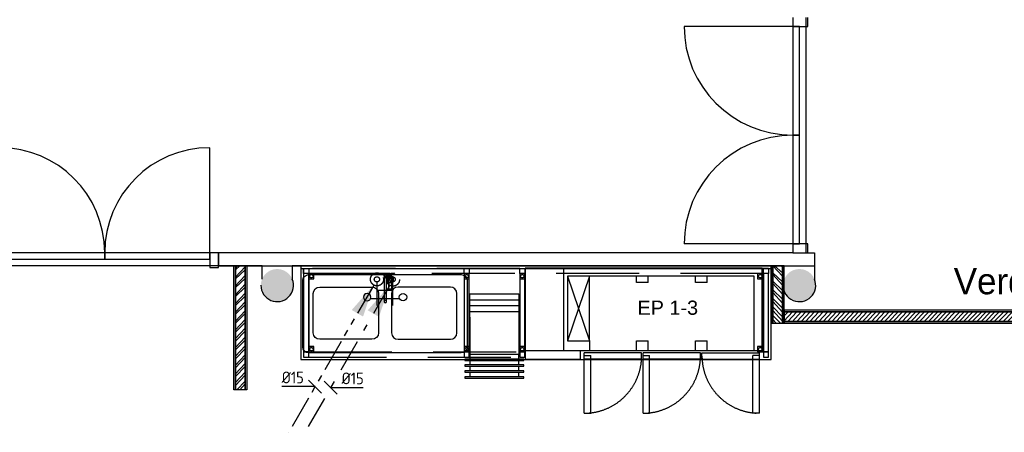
# Model space of a CAD drawing. Header units: millimetres. Extents: x -110 to 230337154, y -20 to 1103899040.
# Tile 32 of 58: x 115171704 to 115179245, y 551942277 to 551945436. Entities that reach past the tile are written whole.
import ezdxf
from ezdxf.enums import TextEntityAlignment as Align

# ---------------------------------------------------------------- set-up
doc = ezdxf.new("R2010")
doc.units = ezdxf.units.MM
doc.header["$LTSCALE"] = 50
for name, pattern in [('2322109', [10, 5, -2, 1, -2]), ('2322109_a', [10, 5, -2, 1, -2]), ('2322110', [10, 5, -1, 1, -1, 1, -1]), ('2322110_a', [10, 5, -1, 1, -1, 1, -1]), ('DASHED', [19.049999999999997, 12.7, -6.35])]:
    doc.linetypes.add(name, pattern=pattern)
doc.layers.get('0').update_dxf_attribs({"lineweight": 5})
for name, color, linetype in [('2D APPARATUUR', 7, 'Continuous'), ('2D APPARATUUR ONDERBOUW', 40, 'DASHED'), ('ONDERLEGER NIEUWE WANDEN', 7, 'Continuous'), ('ONDERLEGGER BOUWKUNDIG', 7, 'Continuous'), ('ONDERLEGGER Text', 7, 'Continuous'), ('WL531---', 5, '2322109'), ('WL532---', 1, '2322110'), ('WM531---', 1, 'Continuous')]:
    doc.layers.add(name, color=color, linetype=linetype)
doc.styles.add('DVD_VBC_Arial', font='arial.ttf')
doc.styles.add('HTC', font='GOTHIC.TTF', dxfattribs={"height": 150})
doc.styles.add('STABICAD-018', font='ISOCP.SHX', dxfattribs={"height": 90})
doc.styles.get("Standard").update_dxf_attribs({"font": 'arial.ttf'})

# ---------------------------------------------------------------- blocks, each defined once
blk = doc.blocks.new('*U38')
at = {"layer": 'ONDERLEGER NIEUWE WANDEN', "lineweight": 5, "true_color": 0x991b1e}
h = blk.add_hatch(dxfattribs=at)
h.set_pattern_fill('ANSI32', color=244, scale=5, style=0)
h.set_pattern_definition([(45, (-49.99999999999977, -350), (-33.67596045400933, 33.67596045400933), []), (45, (-27.54934999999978, -350), (-33.67596045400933, 33.67596045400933), [])])
h.paths.add_polyline_path([(-7.105427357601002e-15, -87.5), (950, -87.5), (950, -12.5), (0, -12.5)])
at = {"layer": 'ONDERLEGER NIEUWE WANDEN'}
for points in [[(0, -12.5), (950, -12.5), (950, 0), (0, 0)], [(-7.105427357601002e-15, -87.5), (950, -87.5), (950, -12.5), (0, -12.5)], [(0, -100), (950, -100), (950, -87.5), (0, -87.5)]]:
    blk.add_lwpolyline(points, close=True, dxfattribs=at)
blk = doc.blocks.new('*U47')
at = {"layer": 'ONDERLEGER NIEUWE WANDEN', "lineweight": 5, "true_color": 0x991b1e}
h = blk.add_hatch(dxfattribs=at)
h.set_pattern_fill('ANSI32', color=244, scale=5, style=0)
h.set_pattern_definition([(45, (-560.0000000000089, -350), (-33.67596045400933, 33.67596045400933), []), (45, (-537.5493500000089, -350), (-33.67596045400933, 33.67596045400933), [])])
h.paths.add_polyline_path([(-7.105427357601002e-15, -87.5), (439.9999999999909, -87.5), (439.9999999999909, -12.5), (0, -12.5)])
at = {"layer": 'ONDERLEGER NIEUWE WANDEN'}
for points in [[(0, -12.5), (439.9999999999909, -12.5), (439.9999999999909, 0), (0, 0)], [(-7.105427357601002e-15, -87.5), (439.9999999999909, -87.5), (439.9999999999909, -12.5), (0, -12.5)], [(0, -100), (439.9999999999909, -100), (439.9999999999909, -87.5), (0, -87.5)]]:
    blk.add_lwpolyline(points, close=True, dxfattribs=at)
blk = doc.blocks.new('*U48')
at = {"layer": 'ONDERLEGER NIEUWE WANDEN', "lineweight": 5, "true_color": 0x991b1e}
h = blk.add_hatch(dxfattribs=at)
h.set_pattern_fill('ANSI32', color=244, scale=5, style=0)
h.set_pattern_definition([(45, (2895.831352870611, -350), (-33.67596045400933, 33.67596045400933), []), (45, (2918.282002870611, -350), (-33.67596045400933, 33.67596045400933), [])])
h.paths.add_polyline_path([(-7.105427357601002e-15, -87.5), (3895.831352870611, -87.5), (3895.831352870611, -12.5), (0, -12.5)])
at = {"layer": 'ONDERLEGER NIEUWE WANDEN'}
for points in [[(0, -12.5), (3895.831352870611, -12.5), (3895.831352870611, 0), (0, 0)], [(-7.105427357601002e-15, -87.5), (3895.831352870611, -87.5), (3895.831352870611, -12.5), (0, -12.5)], [(0, -100), (3895.831352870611, -100), (3895.831352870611, -87.5), (0, -87.5)]]:
    blk.add_lwpolyline(points, close=True, dxfattribs=at)
blk = doc.blocks.new('FOSTER KWB EP 1-3')
at = {"layer": '2D APPARATUUR ONDERBOUW', "ltscale": 40}
for p, q in [((1816, 0), (0, 0)), ((0, 0), (0, -630)), ((296, 0), (296, -630)), ((1816, -630), (1816, 0)), ((1756, -60), (326, -60)), ((326, -60), (326, -556)), ((493, -60), (326, -556)), ((326, -60), (493, -556)), ((493, -556), (493, -60)), ((854, -110), (854, -60)), ((944, -110), (944, -60)), ((1305, -110), (1305, -60)), ((1395, -110), (1395, -60)), ((1756, -630), (1756, -60)), ((944, -110), (854, -110)), ((1395, -110), (1305, -110)), ((326, -556), (493, -556)), ((493, -556), (493, -630)), ((854, -556), (944, -556)), ((854, -630), (854, -556)), ((944, -630), (944, -556)), ((1305, -556), (1395, -556)), ((1305, -630), (1305, -556)), ((1395, -630), (1395, -556)), ((0, -630), (1816, -630)), ((0, -630), (0, -697)), ((423.5, -630), (423.5, -697)), ((893.5, -647), (453.5, -647)), ((453.5, -697), (453.5, -647)), ((453.5, -1109), (453.5, -669)), ((453.5, -669), (503.5, -669)), ((503.5, -1109), (503.5, -669)), ((893.5, -697), (893.5, -647)), ((1344.5, -647), (904.5, -647)), ((904.5, -697), (904.5, -647)), ((904.5, -1109), (904.5, -669)), ((904.5, -669), (954.5, -669)), ((954.5, -1109), (954.5, -669)), ((1344.5, -697), (1344.5, -647)), ((1355.5, -647), (1795.5, -647)), ((1355.5, -697), (1355.5, -647)), ((1745.5, -1109), (1745.5, -669)), ((1795.5, -669), (1745.5, -669)), ((1795.5, -697), (1795.5, -647)), ((1795.5, -1109), (1795.5, -669)), ((0, -697), (423.5, -697)), ((893.5, -697), (453.5, -697)), ((1344.5, -697), (904.5, -697)), ((1355.5, -697), (1795.5, -697)), ((453.5, -1109), (503.5, -1109)), ((904.5, -1109), (954.5, -1109)), ((1795.5, -1109), (1745.5, -1109))]:
    blk.add_line(p, q, dxfattribs=at)
for centre, start, end in [((453.5059568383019, -669.7104624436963), 273.2564192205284, 359.7018603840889), ((904.5059568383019, -669.7104624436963), 273.2564192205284, 359.7018603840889), ((1795.494043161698, -669.7104624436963), 180.2981396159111, 266.7435807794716)]:
    blk.add_arc(centre, 440, start, end, dxfattribs=at)
blk.add_text('EP 1-3 ', height=108.7232938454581, dxfattribs=at).set_placement((861.4099698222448, -356.225316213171), (1367.944824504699, -356.225316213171), align=Align.ALIGNED)
blk = doc.blocks.new('*U95')
at = {"layer": '2D APPARATUUR ONDERBOUW'}
for p, q in [((37.50000000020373, 209.9999999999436), (37.50000000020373, 174.999999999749)), ((37.50000000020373, 164.9999999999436), (37.50000000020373, 129.999999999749)), ((412.5000000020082, 174.999999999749), (412.5000000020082, 209.9999999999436)), ((412.5000000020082, 129.999999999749), (412.5000000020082, 164.9999999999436)), ((37.50000000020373, 119.9999999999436), (37.50000000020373, 84.99999999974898)), ((412.5000000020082, 84.99999999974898), (412.5000000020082, 119.9999999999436)), ((37.50000000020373, -245.0000000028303), (37.50000000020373, 39.20508211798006)), ((412.5000000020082, -245.0000000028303), (412.5000000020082, 39.20508211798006))]:
    blk.add_line(p, q, dxfattribs=at)
for points in [[(0, 220), (0, 209.9999999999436), (37.50000000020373, 209.9999999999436), (412.5000000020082, 209.9999999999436), (450.0000000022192, 209.9999999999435), (450.0000000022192, 220)], [(0, 175), (0, 164.9999999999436), (37.50000000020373, 164.9999999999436), (412.5000000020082, 164.9999999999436), (450.0000000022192, 164.9999999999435), (450.0000000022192, 175)], [(0, 130), (0, 119.9999999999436), (37.50000000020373, 119.9999999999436), (412.5000000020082, 119.9999999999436), (450.0000000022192, 119.9999999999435), (450.0000000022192, 130)], [(0, 85), (0, 74.99999999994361), (37.50000000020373, 74.99999999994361), (412.5000000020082, 74.99999999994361), (450.0000000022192, 74.9999999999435), (450.0000000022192, 85)]]:
    blk.add_lwpolyline(points, close=True, dxfattribs=at)
at = {"layer": '2D APPARATUUR ONDERBOUW', "flags": 128}
for points in [[(37.50000000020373, 74.20508211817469), (37.50000000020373, 39.20508211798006), (412.5000000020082, 39.20508211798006), (412.5000000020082, 74.20508211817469)], [(412.5000000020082, -245.0000000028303), (412.5000000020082, -290.0000000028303), (37.50000000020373, -290.0000000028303), (37.50000000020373, -245.0000000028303)], [(412.5000000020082, -290.0000000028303), (412.5000000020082, -335.0000000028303), (37.50000000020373, -335.0000000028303), (37.50000000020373, -290.0000000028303)], [(412.5000000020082, -335.0000000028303), (412.5000000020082, -380.0000000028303), (37.50000000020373, -380.0000000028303), (37.50000000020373, -335.0000000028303)], [(412.5000000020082, -380.0000000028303), (412.5000000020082, -425.0000000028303), (37.50000000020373, -425.0000000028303), (37.50000000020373, -380.0000000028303)]]:
    blk.add_lwpolyline(points, dxfattribs=at)
blk = doc.blocks.new('SPB 54')
at = {"layer": '2D APPARATUUR'}
for p, q in [((200, 399.9999999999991), (-200, 399.9999999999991)), ((200, 399.9999999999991), (-200, 399.9999999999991)), ((-250, 349.9999999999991), (-250, 50)), ((250, 50), (250, 349.9999999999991)), ((250, 50), (250, 349.9999999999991)), ((-200, 0), (200, 0)), ((-200, 0), (200, 0))]:
    blk.add_line(p, q, dxfattribs=at)
blk.add_circle((-162.632906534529, 323.3518802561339), 28.39576597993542, dxfattribs=at)
for centre, start, end in [((-200, 349.9999999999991), 90, 180), ((200, 349.9999999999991), 0, 90), ((200, 349.9999999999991), 0, 90), ((-200, 50), 180, 270), ((200, 50), 270, 0), ((200, 50), 270, 0)]:
    blk.add_arc(centre, 50, start, end, dxfattribs=at)
blk = doc.blocks.new('Kraan Grohe Eurosmart 2D')
at = {"layer": '2D APPARATUUR'}
for p, q in [((-46.5, 32.14027596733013), (-46.5, 32.31279690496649)), ((-44.63552832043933, 21.77101289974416), (-25.38568033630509, 5.618472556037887)), ((-25.38568033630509, 5.618472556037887), (-44.63552832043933, 21.77101289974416)), ((-11.008409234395, 23.5545096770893), (-29.86341202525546, 39.37573556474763)), ((-29.86341202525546, 39.37573556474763), (-11.008409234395, 23.5545096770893)), ((-28.5, 32.31279690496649), (-28.5, 32.14027596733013)), ((-25.38568033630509, 5.618472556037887), (-25.38568033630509, 5.618472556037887)), ((-11.008409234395, 23.5545096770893), (-11.008409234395, 23.5545096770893)), ((13.27442353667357, -71.44195487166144), (13.27442353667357, 0)), ((-13.08974020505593, -2.206585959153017), (-13.08974020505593, -71.44195487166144)), ((-13.08974020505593, -17.20951713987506), (-13.08974020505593, -72.78170083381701)), ((-13.08974020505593, -72.78170083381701), (-13.08974020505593, -71.44195487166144)), ((-13.08974020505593, -71.44195487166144), (13.27442353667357, -71.44195487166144)), ((-13.08974020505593, -72.78170083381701), (13.27442353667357, -72.78170083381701)), ((-13.08974020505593, -73.07965132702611), (13.27442353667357, -73.07965132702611)), ((13.27442353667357, -72.78170083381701), (13.27442353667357, -17.06746784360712)), ((13.27442353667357, -71.44195487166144), (13.27442353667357, -72.78170083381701))]:
    blk.add_line(p, q, dxfattribs=at)
at = {"layer": '2D APPARATUUR', "flags": 128}
for points in [[(-46.5, 32.31279690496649), (-45.33539619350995, 36.7407271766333), (-42.14298522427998, 40.02270534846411), (-37.74896575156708, 41.30935269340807), (-33.29051373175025, 40.26768379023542), (-29.92148031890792, 37.16728343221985), (-28.51377421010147, 32.81053785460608), (-28.5, 32.31279690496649)], [(-28.5, 32.31279690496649), (-29.66460380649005, 27.88486663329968), (-32.85701477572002, 24.60288846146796), (-37.25103424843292, 23.316241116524), (-41.70948626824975, 24.35791001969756), (-45.07851968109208, 27.45831037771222), (-46.48622578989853, 31.8150559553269), (-46.5, 32.31279690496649)], [(-46.5, 32.31279690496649), (-46.5, 31.12450602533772), (-46.5, 27.58755502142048), (-46.5, 21.78505271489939), (-46.5, 13.85334228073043), (-46.5, 3.978797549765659), (-46.5, -7.606556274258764), (-46.5, -20.63049458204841), (-46.5, -34.78698990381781), (-46.5, -49.74340273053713), (-46.5, -65.14829764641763), (-46.5, -80.63970111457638), (-46.5, -95.8536068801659), (-46.5, -110.4325291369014), (-46.5, -124.0339024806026), (-46.5, -136.3381312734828), (-46.5, -147.0560992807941), (-46.5, -155.9359631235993), (-46.5, -162.7690699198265), (-46.5, -167.3948600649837), (-46.5, -169.7046399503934), (-46.5, -169.9451092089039)], [(-28.5, -169.9451092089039), (-28.5, -168.3963160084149), (-28.5, -164.5079810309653), (-28.5, -158.371469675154), (-28.5, -150.130973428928), (-28.5, -139.9801217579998), (-28.5, -128.1574323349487), (-28.5, -114.9407065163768), (-28.5, -100.6405017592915), (-28.5, -85.59283435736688), (-28.5, -70.15128396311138), (-28.5, -54.67868541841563), (-28.5, -39.53860311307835), (-28.5, -25.08678820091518), (-28.5, -11.66281940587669), (-28.5, 0.4178761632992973), (-28.5, 10.87143470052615), (-28.5, 19.45222573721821), (-28.5, 25.95862379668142), (-28.5, 30.23774604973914), (-28.5, 32.18904464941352), (-28.5, 32.31279690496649)], [(0, -24.5), (-7.514973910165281, -23.31898726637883), (-14.30543517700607, -19.88980956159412), (-19.71672084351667, -14.54307117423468), (-23.2271331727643, -7.794246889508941), (-24.498236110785, -0.293985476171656), (-23.40748363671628, 7.234618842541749), (-20.06003432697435, 14.06573932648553), (-14.77861310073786, 19.54079309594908), (-8.072397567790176, 23.13193458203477), (-0.5879286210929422, 24.4929446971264), (0, 24.5)], [(0, 22.108254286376), (-7.126156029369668, 20.92827770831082), (-13.49162809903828, 17.51430497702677), (-18.41693171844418, 12.23076177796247), (-21.37631367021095, 5.641641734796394), (-22.05387371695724, -1.549697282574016), (-20.37728548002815, -8.57561333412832), (-16.52551694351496, -14.68612261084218), (-10.90972645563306, -19.22895671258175), (-4.129373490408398, -21.71918926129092), (0, -22.108254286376)], [(0, 24.5), (7.514973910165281, 23.31898726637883), (14.30543517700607, 19.88980956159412), (19.71672084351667, 14.54307117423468), (23.2271331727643, 7.79424688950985), (24.498236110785, 0.293985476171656), (23.40748363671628, -7.234618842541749), (20.06003432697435, -14.06573932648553), (14.77861310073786, -19.54079309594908), (8.072397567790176, -23.13193458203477), (0.5879286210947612, -24.4929446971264), (0, -24.5)], [(0, -22.108254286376), (7.126156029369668, -20.92827770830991), (13.49162809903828, -17.51430497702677), (18.41693171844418, -12.23076177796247), (21.37631367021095, -5.641641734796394), (22.05387371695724, 1.549697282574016), (20.37728548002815, 8.57561333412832), (16.52551694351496, 14.68612261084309), (10.90972645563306, 19.22895671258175), (4.129373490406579, 21.71918926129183), (0, 22.108254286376)]]:
    blk.add_lwpolyline(points, dxfattribs=at)
at = {"layer": '2D APPARATUUR'}
for centre, radius, start, end in [((-37.24947017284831, 30.57337423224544), 11.49066664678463, 50.0000000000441, 230.0000000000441), ((-37.24947017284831, 30.57337423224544), 11.49066664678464, 50.0000000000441, 230.0000000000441), ((-37.5, 32.14027596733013), 9.000000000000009, 0, 180), ((-37.5, 32.14027596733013), 9.000000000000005, 180, 0), ((0, 0), 26.6459760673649, 90, 270), ((0, 0), 25.99999999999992, 90, 270), ((0, 0), 25.99999999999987, 90, 270), ((0, 0), 25.99999999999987, 90, 270), ((0, 0), 25.99999999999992, 167.5202177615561, 270), ((0, 0), 25.99999999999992, 115.0494530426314, 167.5202177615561), ((0, 0), 22.57185012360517, 90, 270), ((0, 0), 22.10825428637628, 90, 270), ((0, 0), 13.27442353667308, 90, 189.5686011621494), ((0, 0), 25.99999999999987, 90, 115.0494530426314), ((0, 0), 26.6459760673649, 270, 90), ((0, 0), 25.99999999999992, 270, 90), ((0, 0), 25.99999999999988, 270, 90), ((0, 0), 25.99999999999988, 270, 90), ((0, 0), 25.99999999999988, 270, 90), ((0, 0), 22.57185012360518, 270, 90), ((0, 0), 22.10825428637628, 270, 90), ((0, 0), 13.27442353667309, 0, 90), ((0, 0), 21.62195131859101, 232.742998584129, 270), ((0, 0), 21.62195131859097, 270, 307.8744112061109)]:
    blk.add_arc(centre, radius, start, end, dxfattribs=at)
for major_axis, ratio, start_param, end_param in [((-9, 1.302413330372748e-11), 0.9997275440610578, 3.141592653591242, 6.283185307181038), ((-9.000000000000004, 2.60756931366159e-11), 0.9997275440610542, 2.902789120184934e-12, 3.141592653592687)]:
    blk.add_ellipse((-37.5, -169.9451092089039), major_axis=major_axis, ratio=ratio, start_param=start_param, end_param=end_param, dxfattribs=at)
blk.add_open_spline([(-46.5, 32.14027596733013), (-46.5, 33.18642906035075), (-46.1313515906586, 35.27897143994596), (-44.53881877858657, 38.04055024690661), (-42.09431426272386, 40.09367758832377), (-39.09531460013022, 41.18518889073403), (-35.90773071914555, 41.18572975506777), (-32.40436267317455, 39.91273472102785), (-29.34129404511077, 36.85079219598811), (-28.5, 33.70897587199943), (-28.5, 32.14027596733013)], degree=3, knots=[0, 0, 0, 0, 0.1111111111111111, 0.2222222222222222, 0.3333333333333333, 0.4444444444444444, 0.5555555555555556, 0.6666666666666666, 0.8333333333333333, 1, 1, 1, 1], dxfattribs=at)
for points in [[(-28.5, 32.14027596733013), (-28.5, 31.09275462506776), (-28.86988665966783, 28.99857249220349), (-30.46138468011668, 26.240109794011), (-32.90609497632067, 24.18651434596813), (-35.90492766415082, 23.09549188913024), (-39.09240168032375, 23.09440026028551), (-42.09493269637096, 24.18761622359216), (-44.53421483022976, 26.23508403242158), (-46.13099362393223, 28.99886564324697), (-46.5, 31.09300427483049), (-46.5, 32.14027596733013)], [(13.27442353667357, 0), (13.27442353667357, -3.076832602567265), (13.27442353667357, -8.998243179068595), (13.27442353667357, -14.45514449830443), (13.27442353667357, -17.06746784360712)], [(-13.08974020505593, -17.20951713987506), (-13.08974020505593, -14.93101350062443), (-13.08974020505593, -10.15202133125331), (-13.08974020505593, -4.929059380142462), (-13.08974020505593, -2.206585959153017)]]:
    blk.add_open_spline(points, degree=3, dxfattribs=at)
blk = doc.blocks.new('KRAAN GROHE EURO SMART')
at = {"layer": '2D APPARATUUR'}
blk.add_blockref('Kraan Grohe Eurosmart 2D', (48.74013681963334, 178.9426571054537), dxfattribs=at)
blk = doc.blocks.new('2x 500x400 + Kraan')
for name, p in [('KRAAN GROHE EURO SMART', (540, 79.99999999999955)), ('SPB 54', (850.2510660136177, -199.9999999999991))]:
    blk.add_blockref(name, p)
at = {"xscale": -1}
blk.add_blockref('SPB 54', (250, -199.9999999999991), dxfattribs=at)
blk = doc.blocks.new('*U240')
at = {"color": 0, "linetype": '2322109'}
blk.add_circle((0, 0), 20, dxfattribs=at)
at = {"color": 2, "style": 'DVD_VBC_Arial'}
for tag in ['SECTIONCODE', 'CODE', 'CODE2', 'INDICATIONTEXT', 'POSITIONCODE', 'LABEL']:
    blk.add_attdef(tag, (0, 0), '', height=1.2, dxfattribs=at)
at = {"color": 1, "style": 'DVD_VBC_Arial'}
blk.add_attdef('PRODUCTCODE', (0, 0), '', height=1.8, dxfattribs=at)
blk = doc.blocks.new('*U241')
at = {"color": 0, "linetype": '2322110'}
blk.add_circle((0, 0), 20, dxfattribs=at)
at = {"color": 2, "style": 'DVD_VBC_Arial'}
for tag in ['SECTIONCODE', 'CODE', 'CODE2', 'INDICATIONTEXT', 'POSITIONCODE', 'LABEL']:
    blk.add_attdef(tag, (0, 0), '', height=1.2, dxfattribs=at)
at = {"color": 1, "style": 'DVD_VBC_Arial'}
blk.add_attdef('PRODUCTCODE', (0, 0), '', height=1.8, dxfattribs=at)
blk = doc.blocks.new('TAP_MIXER_BATH_120_COLD')
at = {"color": 0, "linetype": 'Continuous'}
for p, q in [((0, 0), (0, 179.9999999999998)), ((120, 0), (120, 179.9999999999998)), ((-50, 129.9999999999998), (170, 129.9999999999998)), ((-5.684341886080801e-14, 64.99999999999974), (120, 64.99999999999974))]:
    blk.add_line(p, q, dxfattribs=at)
blk = doc.blocks.new('*U369')
at = {"linetype": '2322110'}
blk.add_hatch(color=2, dxfattribs=at).paths.add_polyline_path([(-25, -43.30127012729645), (-106.6987298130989, -284.8076211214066), (-193.3012701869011, -234.8076211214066)], flags=0)
at = {"color": 0, "linetype": '2322110'}
blk.add_line((0, 0), (0, 0, 1), dxfattribs=at)
at = {"color": 2, "linetype": '2322110_a'}
blk.add_line((-25, -43.30127012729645, 1), (-675, -1169.134295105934, 1), dxfattribs=at)
at = {"color": 2, "linetype": '2322110'}
blk.add_circle((0, 0, 1), 50, dxfattribs=at)
at = {"color": 2}
for tag, p, style in [('SECTIONCODE', (150, 150), 'DVD_VBC_Arial'), ('POSITIONCODE', (150, 150), 'DVD_VBC_Arial'), ('CODE', (0, 100), 'STABICAD-018'), ('FLOORCODE', (0, 0, -50), 'STABICAD-018')]:
    blk.add_attdef(tag, p, '', height=1.2, dxfattribs=dict(at, style=style))
blk = doc.blocks.new('*U365')
at = {"linetype": '2322109'}
blk.add_hatch(color=2, dxfattribs=at).paths.add_polyline_path([(-25, -43.30127012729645), (-106.6987298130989, -284.8076211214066), (-193.3012701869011, -234.8076211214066)], flags=0)
at = {"color": 0, "linetype": '2322109'}
blk.add_line((0, 0), (0, 0, 1), dxfattribs=at)
at = {"color": 2, "linetype": '2322109_a'}
blk.add_line((-25, -43.30127012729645, 1), (-675, -1169.134295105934, 1), dxfattribs=at)
at = {"color": 2, "linetype": '2322109'}
blk.add_circle((0, 0, 1), 50, dxfattribs=at)
at = {"color": 2}
for tag, p, style in [('SECTIONCODE', (150, 150), 'DVD_VBC_Arial'), ('POSITIONCODE', (150, 150), 'DVD_VBC_Arial'), ('CODE', (0, 100), 'STABICAD-018'), ('FLOORCODE', (0, 0, -50), 'STABICAD-018')]:
    blk.add_attdef(tag, p, '', height=1.2, dxfattribs=dict(at, style=style))
blk = doc.blocks.new('*U370')
at = {"color": 0, "linetype": 'Continuous'}
for p, q in [((-39.4733539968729, 0), (-255.2012760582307, 0)), ((-50, 50), (49.99999999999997, -50)), ((0, 0), (-39.4733539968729, 4.834091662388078e-15))]:
    blk.add_line(p, q, dxfattribs=at)
at = {"color": 0, "linetype": 'Continuous', "style": 'STABICAD-018'}
blk.add_text('%%c15', height=90, dxfattribs=at).set_placement((-255.2012760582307, 25))
at = {"color": 2, "style": 'DVD_VBC_Arial'}
blk.add_attdef('CODE', (0, 0), '', height=1.2, dxfattribs=at)
blk = doc.blocks.new('*U366')
at = {"color": 0, "linetype": 'Continuous'}
for p, q in [((50, -50), (-49.99999999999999, 49.99999999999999)), ((0, 0), (34.1311641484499, 0)), ((34.1311641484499, 0), (249.8590862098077, 0))]:
    blk.add_line(p, q, dxfattribs=at)
at = {"color": 0, "linetype": 'Continuous', "style": 'STABICAD-018'}
blk.add_text('%%c15', height=90, dxfattribs=at).set_placement((84.1311641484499, 25))
at = {"color": 2, "style": 'DVD_VBC_Arial'}
blk.add_attdef('CODE', (0, 0), '', height=1.2, dxfattribs=at)

msp = doc.modelspace()

# ---------------------------------------------------------------- hatches: boundary and pattern name
at = {"layer": 'ONDERLEGGER BOUWKUNDIG', "transparency": 33554559}
h = msp.add_hatch(color=256, dxfattribs=at)
h.dxf.hatch_style = 1
edge = h.paths.add_edge_path()
edge.add_arc((115173675.9900061, 551943402.0049689), 125.0000000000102, 0, 360)
h = msp.add_hatch(color=256, dxfattribs=at)
h.dxf.hatch_style = 1
edge = h.paths.add_edge_path()
edge.add_arc((115177675.99, 551943402.005), 125.0000000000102, 0, 360)

# ---------------------------------------------------------------- linework, layer by layer
at = {"layer": '2D APPARATUUR'}
for p, q in [((115173857.9938687, 551943552.005), (115173857.9938687, 551943532.005)), ((115173857.9938687, 551943532.005), (115177460.1586471, 551943532.005))]:
    msp.add_line(p, q, dxfattribs=at)
msp.add_lwpolyline([(115175130.9738018, 551943438.7553555), (115175130.9738018, 551942929.6599773, -0.414213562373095), (115175085.9738018, 551942884.6599773), (115173917.142345, 551942884.6599773, -0.414213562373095), (115173872.142345, 551942929.6599773), (115173872.142345, 551943438.7553555, -0.414213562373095), (115173917.142345, 551943483.7553555), (115175085.9738018, 551943483.7553555, -0.414213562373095)], format="xyb", close=True, dxfattribs=at)
at = {"layer": '2D APPARATUUR ONDERBOUW'}
for points in [[(115177400.1586471, 551942852.9096217), (115177440.1586471, 551942852.9096217), (115177440.1586471, 551943532.005), (115173877.9938687, 551943532.005), (115173877.9938687, 551942852.9096217), (115175524.2627414, 551942852.9096217)], [(115177400.1586471, 551942892.9096217), (115177400.1586471, 551943492.005), (115173917.9938687, 551943492.005), (115173917.9938687, 551942892.9096217), (115175524.2627414, 551942892.9096217)], [(115177404.9746115, 551942892.9096217), (115177400.1586471, 551942892.9096217)], [(115177404.9746115, 551942852.9096217), (115177400.1586471, 551942852.9096217)]]:
    msp.add_lwpolyline(points, dxfattribs=at)
for points in [[(115173877.9938687, 551943492.005), (115173877.9938687, 551943532.005), (115173917.9938687, 551943532.005), (115173917.9938687, 551943492.005)], [(115175107.2032902, 551943492.005), (115175107.2032902, 551943532.005), (115175147.2032902, 551943532.005), (115175147.2032902, 551943492.005)], [(115175533.4653285, 551943492.005), (115175533.4653285, 551943532.005), (115175573.4653285, 551943532.005), (115175573.4653285, 551943492.005)], [(115177400.1586471, 551943492.005), (115177400.1586471, 551943532.005), (115177440.1586471, 551943532.005), (115177440.1586471, 551943492.005)], [(115173877.9938687, 551943492.005), (115173877.9938687, 551942892.9096217), (115173917.9938687, 551942892.9096217), (115173917.9938687, 551943492.005)], [(115173917.9938687, 551943492.005), (115173917.9938687, 551943452.005), (115173957.9938687, 551943452.005), (115173957.9938687, 551943492.005)], [(115175107.2032902, 551943492.005), (115175107.2032902, 551942892.9096217), (115175147.2032902, 551942892.9096217), (115175147.2032902, 551943492.005)], [(115175107.2032902, 551943492.005), (115175107.2032902, 551943452.005), (115175147.2032902, 551943452.005), (115175147.2032902, 551943492.005)], [(115175533.4653285, 551943492.005), (115175533.4653285, 551942892.9096217), (115175573.4653285, 551942892.9096217), (115175573.4653285, 551943492.005)], [(115175533.4653285, 551943492.005), (115175533.4653285, 551943452.005), (115175573.4653285, 551943452.005), (115175573.4653285, 551943492.005)], [(115177356.1305378, 551943492.005), (115177356.1305378, 551943452.005), (115177396.1305378, 551943452.005), (115177396.1305378, 551943492.005)], [(115177400.1586471, 551943492.005), (115177400.1586471, 551942892.9096217), (115177440.1586471, 551942892.9096217), (115177440.1586471, 551943492.005)], [(115173917.9938687, 551942932.9096217), (115173917.9938687, 551942892.9096217), (115173957.9938687, 551942892.9096217), (115173957.9938687, 551942932.9096217)], [(115175107.2032902, 551942932.9096217), (115175107.2032902, 551942892.9096217), (115175147.2032902, 551942892.9096217), (115175147.2032902, 551942932.9096217)], [(115175533.4653285, 551942932.9096217), (115175533.4653285, 551942892.9096217), (115175573.4653285, 551942892.9096217), (115175573.4653285, 551942932.9096217)], [(115177356.1305378, 551942932.9096217), (115177356.1305378, 551942892.9096217), (115177396.1305378, 551942892.9096217), (115177396.1305378, 551942932.9096217)], [(115173877.9938687, 551942892.9096217), (115173877.9938687, 551942852.9096217), (115173917.9938687, 551942852.9096217), (115173917.9938687, 551942892.9096217)], [(115175107.2032902, 551942892.9096217), (115175107.2032902, 551942852.9096217), (115175147.2032902, 551942852.9096217), (115175147.2032902, 551942892.9096217)], [(115175533.4653285, 551942892.9096217), (115175533.4653285, 551942852.9096217), (115175573.4653285, 551942852.9096217), (115175573.4653285, 551942892.9096217)], [(115177400.1586471, 551942892.9096217), (115177400.1586471, 551942852.9096217), (115177440.1586471, 551942852.9096217), (115177440.1586471, 551942892.9096217)]]:
    msp.add_lwpolyline(points, close=True, dxfattribs=at)
for centre in [(115173937.9938687, 551943472.005), (115175127.2032902, 551943472.005), (115175553.4653285, 551943472.005), (115177376.1305378, 551943472.005), (115173937.9938687, 551942912.9096217), (115175127.2032902, 551942912.9096217), (115175553.4653285, 551942912.9096217), (115177376.1305378, 551942912.9096217)]:
    msp.add_circle(centre, 13.21137403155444, dxfattribs=at)
at = {"layer": 'ONDERLEGGER BOUWKUNDIG'}
for p, q in [((115177625.99, 551945452.005), (115177625.99, 551945385.005)), ((115177725.99, 551945452.005), (115177725.99, 551943652.005)), ((115177739.99, 551945385.005), (115177739.99, 551945452.005)), ((115177625.99, 551945385.005), (115176792.99, 551945385.005)), ((115177625.99, 551945385.005), (115177625.99, 551944552.005)), ((115177675.99, 551945385.005), (115177625.99, 551945385.005)), ((115177625.99, 551945385.005), (115177739.99, 551945385.005)), ((115177675.99, 551944552.005), (115177675.99, 551945385.005)), ((115177625.99, 551944552.005), (115177625.99, 551943719.005)), ((115177675.99, 551944552.005), (115177625.99, 551944552.005)), ((115177625.99, 551944552.005), (115177675.99, 551944552.005)), ((115177675.99, 551943719.005), (115177675.99, 551944552.005)), ((115173158.99, 551943652.005), (115173158.99, 551944456.005)), ((115177625.99, 551943719.005), (115176792.99, 551943719.005)), ((115177625.99, 551943719.005), (115177675.99, 551943719.005)), ((115177739.99, 551943719.005), (115177625.99, 551943719.005)), ((115177625.99, 551943719.005), (115177625.99, 551943652.005)), ((115177739.99, 551943652.005), (115177739.99, 551943719.005)), ((115172354.99, 551943652.005), (115171550.99, 551943652.005)), ((115171550.99, 551943602.005), (115172354.99, 551943602.005)), ((115172354.99, 551943602.005), (115172354.99, 551943652.005)), ((115173158.99, 551943652.005), (115172354.99, 551943652.005)), ((115172354.99, 551943652.005), (115172354.99, 551943602.005)), ((115172354.99, 551943602.005), (115173158.99, 551943602.005)), ((115173158.99, 551943602.005), (115173158.99, 551943652.005)), ((115173225.99, 551943652.005), (115173158.99, 551943652.005)), ((115173158.99, 551943652.005), (115173158.99, 551943538.005)), ((115173225.99, 551943652.005), (115173225.99, 551943552.005)), ((115177625.99, 551943652.005), (115173225.99, 551943652.005)), ((115173225.99, 551943538.005), (115173225.99, 551943652.005)), ((115177625.99, 551943652.005), (115177739.99, 551943652.005)), ((115177725.99, 551943652.005), (115177791.8213529, 551943652.005)), ((115177791.8213529, 551943652.005), (115177791.8213529, 551943448.9954)), ((115173560.1586471, 551943552.005), (115169791.8213529, 551943552.005)), ((115173158.99, 551943538.005), (115173225.99, 551943538.005)), ((115173225.99, 551943552.005), (115177791.8213529, 551943552.005)), ((115173560.1586471, 551943448.9954), (115173560.1586471, 551943552.005)), ((115177560.1586471, 551943552.005), (115173791.8213529, 551943552.005)), ((115173791.8213529, 551943552.005), (115173791.8213529, 551943448.9954)), ((115177560.1586471, 551943448.9954), (115177560.1586471, 551943552.005))]:
    msp.add_line(p, q, dxfattribs=at)
msp.add_lwpolyline([(115173857.9938687, 551943552.005), (115173857.9938687, 551942832.9096217), (115177460.1586471, 551942832.9096217), (115177460.1586471, 551943552.005)], close=True, dxfattribs=at)
for centre, radius, start, end in [((115177625.99, 551945385.005), 832.9999999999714, 180, 270), ((115177625.99, 551943719.005), 832.9999999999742, 90, 180), ((115171550.99, 551943652.005), 804.0000000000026, 0, 90), ((115173158.99, 551943652.005), 803.9999999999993, 90, 180), ((115173675.9900061, 551943402.0049689), 125.0000060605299, 179.9999857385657, 22.08139796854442), ((115177675.9900061, 551943402.0049689), 125.0000060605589, 179.9999857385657, 22.08139796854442)]:
    msp.add_arc(centre, radius, start, end, dxfattribs=at)

# ---------------------------------------------------------------- block references
at = {"layer": '2D APPARATUUR', "xscale": -1, "rotation": 90}
msp.add_blockref('*U38', (115173344.4203115, 551943551.539319), dxfattribs=at)
at = {"layer": '2D APPARATUUR ONDERBOUW'}
msp.add_blockref('FOSTER KWB EP 1-3', (115175574.2606836, 551943532.5579969), dxfattribs=at)
at = {"layer": '2D APPARATUUR ONDERBOUW', "rotation": 180}
msp.add_blockref('*U95', (115175564.1773385, 551942912.1147039), dxfattribs=at)
at = {"layer": 'ONDERLEGGER BOUWKUNDIG', "rotation": 270}
msp.add_blockref('*U47', (115177560.1586471, 551943552.005), dxfattribs=at)
at = {"layer": 'ONDERLEGGER BOUWKUNDIG'}
for name, p in [('2x 500x400 + Kraan', (115173952.2222916, 551943188.5362624)), ('*U48', (115177560.1586471, 551943212.005))]:
    msp.add_blockref(name, p, dxfattribs=at)
at = {"layer": 'WL531---', "linetype": '2322109'}
for name, p in [('*U365', (115174562.6979121, 551943445.6493572, -1)), ('*U240', (115174559.9837611, 551943447.4789195, 700))]:
    msp.add_blockref(name, p, dxfattribs=at)
at = {"layer": 'WL531---', "color": 2, "linetype": '2322109', "rotation": 180}
msp.add_blockref('TAP_MIXER_BATH_120_COLD', (115174559.9837611, 551943427.4789195, 700), dxfattribs=at)
at = {"layer": 'WL532---', "linetype": '2322110'}
for name, p in [('*U369', (115174440.3129071, 551943447.6553499, -1)), ('*U241', (115174439.9837611, 551943447.4789195, 700))]:
    msp.add_blockref(name, p, dxfattribs=at)
at = {"layer": 'WM531---', "linetype": 'Continuous'}
for name, p in [('*U370', (115173966.1574576, 551942626.3940206, -1)), ('*U366', (115174085.5718465, 551942619.2427701, -1))]:
    msp.add_blockref(name, p, dxfattribs=at)

# ---------------------------------------------------------------- texts
at = {"layer": 'ONDERLEGGER Text', "insert": (115179623.9056764, 551943432.005), "char_height": 200, "width": 5742.523884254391, "attachment_point": 5, "style": 'HTC'}
msp.add_mtext('\\pxqc;Verdeel Kast', dxfattribs=at)

doc.saveas('drawing.dxf')
